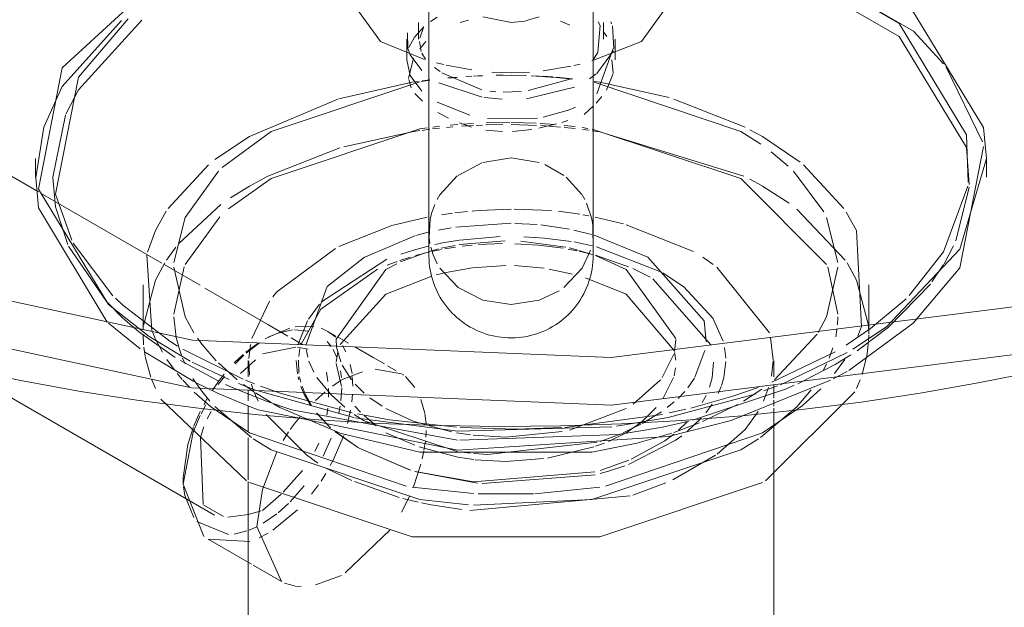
# Model space of a CAD drawing. Header units: inches. Extents: x -332 to 1204, y -60 to 270.
# Tile 35 of 91: x 28.84 to 32.84, y 167.59 to 169.97. Entities that reach past the tile are written whole.
import ezdxf

# ---------------------------------------------------------------- set-up
doc = ezdxf.new("R2010")
doc.units = ezdxf.units.IN
doc.header["$MEASUREMENT"] = 0
doc.layers.add('P-SANR-FIXT', color=6, linetype='Continuous', lineweight=9)

# ---------------------------------------------------------------- blocks, each defined once
blk = doc.blocks.new('SSG_Safety_Station_Shower_Eyewash_PLA_3_ - Default-3066068-HOT AND COLD WATER RISER DIAGRAM')
at = {"layer": 'P-SANR-FIXT', "color": 10}
for p, q in [((28.9212, 169.2755), (27.1334, 170.3077)), ((31.5891, 170.1921), (31.3694, 169.8859)), ((30.5058, 170.0157), (30.5058, 169.1148)), ((31.1724, 169.1148), (31.1724, 170.0157)), ((29.0829, 169.6904), (29.3402, 169.9721)), ((30.4641, 169.9633), (30.4641, 169.895)), ((30.5127, 169.9671), (30.5399, 169.9843)), ((30.6331, 169.9633), (30.6664, 169.9728)), ((30.7244, 169.9856), (30.8391, 169.9638)), ((30.8391, 169.9638), (30.8951, 169.9692)), ((30.8979, 169.9697), (30.9539, 169.9856)), ((31.0406, 169.9689), (31.0785, 169.953)), ((31.1926, 169.9658), (31.2013, 169.951)), ((31.2141, 169.895), (31.2141, 169.9633)), ((31.2442, 169.9655), (31.2477, 169.9582)), ((30.4209, 169.858), (30.4184, 169.9208)), ((30.4471, 169.9035), (30.4855, 169.9458)), ((30.4684, 169.8994), (30.4836, 169.9436)), ((31.2013, 169.951), (31.1922, 169.842)), ((31.2128, 169.9261), (31.2285, 169.9071)), ((31.2513, 169.9498), (31.2571, 169.8574)), ((30.416, 169.895), (30.416, 169.8603)), ((30.4249, 169.8613), (30.4471, 169.9035)), ((30.4739, 169.8459), (30.4672, 169.886)), ((30.469, 169.857), (30.4936, 169.8856)), ((31.3694, 169.8859), (31.1676, 169.8078)), ((31.2621, 169.8603), (31.2621, 169.895)), ((30.416, 169.8603), (30.416, 169.8116)), ((30.4304, 169.8318), (30.4209, 169.858)), ((30.4925, 169.8151), (30.4769, 169.839)), ((31.1919, 169.8414), (31.1711, 169.8101)), ((31.2544, 169.858), (31.188, 169.6735)), ((31.2545, 169.8487), (31.188, 169.7568)), ((31.2621, 169.8116), (31.2621, 169.8603)), ((30.4236, 169.7366), (30.4438, 169.8191)), ((30.477, 169.7687), (30.4304, 169.8318)), ((30.5661, 169.7928), (30.5361, 169.8)), ((31.2488, 169.8117), (31.254, 169.7593)), ((30.5513, 169.7642), (30.5285, 169.781)), ((30.721, 169.6898), (30.5588, 169.7593)), ((30.6794, 169.7715), (30.5753, 169.7906)), ((30.8391, 169.7591), (30.7612, 169.7623)), ((30.9143, 169.7617), (30.8391, 169.7591)), ((31.0814, 169.7856), (30.97, 169.7668)), ((31.1201, 169.7947), (31.0935, 169.7883)), ((32.6056, 169.7825), (32.7529, 169.4795)), ((30.4341, 169.698), (30.4242, 169.7318)), ((30.4747, 169.7236), (30.5101, 169.7287)), ((30.478, 169.7264), (30.5096, 169.7306)), ((30.7224, 169.6602), (30.5467, 169.7185)), ((30.5828, 169.7385), (30.6215, 169.7418)), ((30.5832, 169.7374), (30.6177, 169.7406)), ((30.6555, 169.7442), (30.6807, 169.7457)), ((30.687, 169.7461), (30.7235, 169.7477)), ((30.6871, 169.7456), (30.7235, 169.7474)), ((30.7795, 169.7492), (30.807, 169.7494)), ((30.7795, 169.749), (30.9004, 169.7479)), ((30.8393, 169.7494), (30.8991, 169.7482)), ((31.0835, 169.734), (30.9087, 169.6874)), ((30.9209, 169.7471), (31.0193, 169.7406)), ((30.9212, 169.7474), (30.9551, 169.7458)), ((30.9672, 169.7451), (31.009, 169.7423)), ((31.0226, 169.7403), (31.0881, 169.7336)), ((31.0229, 169.7412), (31.0885, 169.735)), ((31.1853, 169.7546), (31.1578, 169.7344)), ((31.1769, 169.7213), (31.7716, 169.5214)), ((31.2535, 169.756), (31.2261, 169.6882)), ((29.0319, 169.5912), (29.0829, 169.6904)), ((30.7771, 169.6818), (30.7531, 169.6843)), ((30.88, 169.6837), (30.8066, 169.6803)), ((31.0968, 169.7013), (30.9022, 169.6535)), ((29.7769, 169.5004), (30.1363, 169.6528)), ((30.4794, 169.6434), (30.4488, 169.6748)), ((30.6719, 169.5872), (30.5391, 169.6394)), ((30.8032, 169.6516), (30.7296, 169.6591)), ((31.2076, 169.6624), (31.1853, 169.6366)), ((31.5006, 169.6528), (31.7901, 169.5382)), ((30.5853, 169.5752), (30.5422, 169.5987)), ((31.0671, 169.6059), (30.9691, 169.5792)), ((31.1009, 169.6197), (31.0683, 169.6063)), ((31.1743, 169.6252), (31.1356, 169.5895)), ((28.9785, 169.3356), (29.0305, 169.5879)), ((30.7378, 169.5564), (30.8348, 169.5577)), ((30.9463, 169.5753), (30.7442, 169.5736)), ((30.8393, 169.5577), (30.9408, 169.5545)), ((31.0701, 169.5659), (31.0451, 169.5581)), ((28.91, 169.334), (28.9426, 169.5379)), ((30.1602, 169.4591), (30.4372, 169.5198)), ((30.4372, 169.5198), (30.4684, 169.5244)), ((30.4779, 169.5257), (30.5096, 169.5298)), ((30.5209, 169.5312), (30.5488, 169.5344)), ((30.5216, 169.5387), (30.5491, 169.5421)), ((30.577, 169.5372), (30.6026, 169.5396)), ((30.5922, 169.5467), (30.6229, 169.5495)), ((30.6791, 169.5385), (30.6294, 169.5556)), ((30.6381, 169.5423), (30.687, 169.5453)), ((30.6391, 169.5508), (30.6871, 169.554)), ((30.6978, 169.5459), (30.7236, 169.547)), ((30.7366, 169.5474), (30.8057, 169.5487)), ((30.8042, 169.5207), (30.7373, 169.5259)), ((30.8393, 169.5487), (30.942, 169.5457)), ((30.9232, 169.5295), (30.8457, 169.5213)), ((31.0237, 169.5518), (30.9525, 169.5348)), ((30.9571, 169.5536), (31.0185, 169.5491)), ((30.9604, 169.5448), (31.0403, 169.539)), ((31.0553, 169.5456), (31.0991, 169.5407)), ((31.0555, 169.5376), (31.1001, 169.533)), ((31.1286, 169.5369), (31.1503, 169.5338)), ((31.129, 169.5296), (31.1568, 169.526)), ((31.168, 169.5311), (31.7716, 169.3298)), ((31.1687, 169.5243), (31.1997, 169.5198)), ((31.1997, 169.5198), (31.7845, 169.3403)), ((31.7716, 169.5214), (31.853, 169.47)), ((31.8092, 169.5283), (31.86, 169.5004)), ((29.6368, 169.4068), (29.7769, 169.5004)), ((30.5058, 169.4918), (30.5058, 169.4477)), ((31.86, 169.5004), (32.0136, 169.3961)), ((29.8524, 169.3403), (30.1438, 169.4543)), ((31.8954, 169.4391), (31.9648, 169.3805)), ((28.909, 169.4118), (28.909, 169.3356)), ((30.7247, 169.3954), (30.8391, 169.4137)), ((30.8391, 169.4137), (30.9535, 169.3954)), ((32.7691, 169.3356), (32.7691, 169.4118)), ((29.4468, 169.2091), (29.6105, 169.3857)), ((29.5164, 169.1725), (29.6511, 169.3602)), ((30.6244, 169.3431), (30.7209, 169.3942)), ((30.977, 169.3867), (31.0539, 169.3431)), ((31.9858, 169.3602), (32.1092, 169.1955)), ((32.0264, 169.3857), (32.19, 169.2091)), ((30.5502, 169.2636), (30.6211, 169.3406)), ((31.0633, 169.3357), (31.1264, 169.2659)), ((31.7716, 169.3298), (32.1205, 168.9809)), ((31.8092, 169.3276), (31.8589, 169.3003)), ((31.86, 169.2997), (31.968, 169.23)), ((32.6984, 169.2955), (32.6453, 169.0778)), ((29.4221, 168.9863), (28.9319, 169.2693)), ((30.5395, 169.2454), (30.5502, 169.2636)), ((31.128, 169.2636), (31.1387, 169.2454)), ((29.4903, 169.066), (29.6613, 169.2246)), ((30.5172, 169.1923), (30.5292, 169.2246)), ((30.6113, 169.191), (30.6625, 169.1965)), ((30.6812, 169.1983), (30.7066, 169.2003)), ((30.7094, 169.2005), (30.8391, 169.206)), ((30.8513, 169.2061), (31.0031, 169.1999)), ((31.0314, 169.1971), (31.1191, 169.1853)), ((31.9999, 169.2062), (32.1961, 168.9993)), ((29.4708, 168.9889), (29.5164, 169.1725)), ((29.5164, 168.9809), (29.6566, 169.1741)), ((30.5564, 169.1835), (30.6017, 169.1898)), ((31.1311, 169.1832), (31.1556, 169.1789)), ((31.1805, 169.174), (31.2954, 169.1459)), ((32.1205, 169.1725), (32.1661, 168.9889)), ((30.5446, 169.1212), (30.596, 169.1302)), ((30.6146, 169.133), (30.8398, 169.1484)), ((30.8542, 169.1483), (30.9459, 169.1436)), ((30.9602, 169.1422), (31.0765, 169.1245)), ((31.0946, 169.1207), (31.1658, 169.1028)), ((31.1713, 169.1389), (31.1712, 169.0892)), ((31.3064, 169.1427), (31.5804, 169.0335)), ((30.246, 169.0114), (30.4486, 169.0981)), ((30.4526, 169.0993), (30.5024, 169.1122)), ((30.5101, 169.0669), (30.507, 169.0895)), ((30.5543, 169.0673), (30.6285, 169.08)), ((30.6288, 169.0618), (30.8152, 169.0772)), ((30.6316, 169.0805), (30.7946, 169.0943)), ((30.8905, 169.094), (30.9755, 169.0887)), ((30.9755, 169.0887), (31.0833, 169.0748)), ((31.1764, 169.0997), (31.3945, 169.0116)), ((29.1964, 168.8311), (29.0424, 169.0563)), ((29.2232, 168.8546), (29.0623, 169.0684)), ((29.4408, 168.9993), (29.4781, 169.051)), ((30.5022, 169.0329), (30.5444, 169.0444)), ((30.5228, 169.0211), (30.5135, 169.0511)), ((30.5571, 169.0422), (30.5217, 169.035)), ((30.5296, 169.0621), (30.5534, 169.0671)), ((30.5551, 169.047), (30.6122, 169.059)), ((30.6144, 169.0517), (30.5707, 169.0446)), ((30.6818, 169.0597), (30.6402, 169.0551)), ((30.8044, 169.0661), (30.707, 169.0619)), ((30.8789, 169.0757), (31.0616, 169.0516)), ((31.1066, 169.0368), (31.0712, 169.0437)), ((31.076, 169.0484), (31.1109, 169.0396)), ((31.095, 169.0727), (31.1679, 169.0577)), ((31.1142, 169.0387), (31.1685, 169.0221)), ((31.1724, 169.0759), (31.1724, 169.0601)), ((31.1861, 169.0533), (31.4507, 168.9503)), ((32.6359, 169.0566), (32.5975, 168.9844)), ((29.3813, 168.7127), (29.3602, 169.0189)), ((30.0704, 168.8292), (30.3353, 169.0024)), ((30.4291, 169.0111), (30.3882, 168.998)), ((30.391, 168.9915), (30.4901, 169.0292)), ((30.5044, 169.0311), (30.4517, 169.0177)), ((30.5398, 168.9842), (30.5228, 169.0211)), ((31.1683, 169.0223), (31.1152, 169.035)), ((31.3156, 168.9725), (31.1816, 169.0186)), ((31.1818, 169.0175), (31.3062, 168.9606)), ((31.618, 169.0107), (31.6593, 168.9817)), ((29.3957, 168.9184), (29.4333, 168.9876)), ((29.5768, 168.897), (29.4306, 168.9814)), ((29.4705, 168.78), (29.5122, 168.9716)), ((29.5164, 168.7696), (29.4705, 168.9711)), ((30.2968, 168.9617), (30.0675, 168.8004)), ((30.3769, 168.994), (30.3359, 168.9785)), ((30.576, 168.9488), (30.6809, 168.9677)), ((30.6835, 168.968), (30.8184, 168.9777)), ((30.8535, 168.9771), (30.9737, 168.9659)), ((30.9945, 168.9625), (31.0885, 168.942)), ((31.3062, 168.9606), (31.5082, 168.6807)), ((31.4034, 168.9299), (31.3338, 168.9646)), ((31.6747, 168.9702), (31.8878, 168.7036)), ((32.1664, 168.9711), (32.1205, 168.7696)), ((32.1247, 168.9716), (32.1664, 168.78)), ((32.2036, 168.9876), (32.2412, 168.9184)), ((32.5953, 168.9808), (32.5478, 168.9105)), ((29.3467, 168.7336), (29.3957, 168.9184)), ((30.5358, 168.9391), (30.5754, 168.9486)), ((31.1414, 168.9266), (31.3062, 168.8611)), ((31.6509, 168.6557), (31.4144, 168.9236)), ((31.4557, 168.9474), (31.5378, 168.8927)), ((32.2412, 168.9184), (32.2901, 168.7349)), ((29.3455, 168.899), (29.3455, 168.7175)), ((29.8522, 168.738), (29.5964, 168.8857)), ((31.5392, 168.8916), (31.6591, 168.7627)), ((32.2914, 168.7355), (32.2914, 168.899)), ((32.5415, 168.9021), (32.372, 168.7268)), ((31.3062, 168.8611), (31.501, 168.6324)), ((32.4428, 168.8425), (32.2988, 168.7211)), ((29.7876, 168.6808), (29.8581, 168.8322)), ((30.0675, 168.8004), (29.9867, 168.6582)), ((30.0171, 168.7595), (30.0621, 168.82)), ((29.4804, 168.6852), (29.4706, 168.7685)), ((29.552, 168.7046), (29.5164, 168.7696)), ((31.6599, 168.7614), (31.7004, 168.6702)), ((32.1205, 168.7696), (32.0855, 168.7055)), ((32.1663, 168.7685), (32.1643, 168.7363)), ((29.3333, 168.6394), (29.2049, 168.7427)), ((29.9335, 168.6911), (29.8522, 168.738)), ((29.8526, 168.6858), (29.9407, 168.7234)), ((29.9629, 168.7285), (30.0391, 168.73)), ((29.9747, 168.6581), (30.0133, 168.7532)), ((30.068, 168.7227), (30.0959, 168.7099)), ((32.1621, 168.7174), (32.1571, 168.6882)), ((32.2988, 168.7211), (32.2, 168.6546)), ((32.4719, 168.7434), (32.2101, 168.5514)), ((32.3629, 168.7279), (32.2266, 168.6372)), ((32.372, 168.7268), (32.244, 168.6313)), ((32.262, 168.7299), (32.2465, 168.6907)), ((32.2901, 168.7349), (32.2914, 168.7034)), ((32.2914, 168.6983), (32.2914, 168.7355)), ((29.476, 168.6044), (29.3272, 168.7095)), ((29.3473, 168.6555), (29.3455, 168.6967)), ((29.5365, 168.5896), (29.3707, 168.6886)), ((29.3949, 168.6806), (29.3833, 168.7076)), ((29.4238, 168.6255), (29.3957, 168.6789)), ((29.49, 168.6475), (29.4804, 168.6852)), ((29.584, 168.6585), (29.5664, 168.6827)), ((29.8792, 168.6968), (29.8416, 168.6792)), ((29.9522, 168.7157), (29.8935, 168.7022)), ((29.9945, 168.6558), (29.9462, 168.6837)), ((30.019, 168.7114), (29.9597, 168.7163)), ((30.1265, 168.6922), (30.0959, 168.7099)), ((30.0959, 168.7099), (30.1279, 168.6858)), ((30.1792, 168.6618), (30.1348, 168.6874)), ((30.8391, 168.6834), (30.8258, 168.6837)), ((31.8931, 168.6856), (31.9036, 168.5939)), ((32.0814, 168.699), (31.909, 168.5136)), ((32.2914, 168.695), (32.2907, 168.6713)), ((29.3536, 168.6091), (29.3483, 168.6456)), ((29.485, 168.6504), (29.4544, 168.6696)), ((29.5014, 168.6137), (29.4907, 168.6453)), ((29.7512, 168.5157), (29.5063, 168.6376)), ((29.6421, 168.591), (29.584, 168.6585)), ((29.8111, 168.6612), (29.7628, 168.6256)), ((29.7638, 168.6211), (29.8177, 168.6636)), ((29.775, 168.6005), (29.7822, 168.6572)), ((29.9658, 168.6461), (29.8304, 168.619)), ((30.0163, 168.6375), (29.9713, 168.6459)), ((29.9822, 168.6401), (29.9771, 168.6081)), ((30.1092, 168.6481), (30.0927, 168.6682)), ((30.1479, 168.5857), (30.1311, 168.6462)), ((30.1552, 168.6524), (30.1689, 168.6275)), ((30.2795, 168.6039), (30.2054, 168.6467)), ((31.5082, 168.6767), (31.5025, 168.6281)), ((31.7063, 168.6441), (31.7109, 168.6018)), ((32.1456, 168.6432), (32.1308, 168.6017)), ((32.2905, 168.6684), (32.2832, 168.6086)), ((29.5519, 168.5065), (29.351, 168.627)), ((29.3765, 168.5247), (29.354, 168.6069)), ((29.5164, 168.5781), (29.5061, 168.6017)), ((29.7522, 168.6167), (29.7159, 168.5825)), ((29.7198, 168.5783), (29.7549, 168.613)), ((30.0138, 168.6054), (30.0076, 168.6359)), ((30.1326, 168.6038), (30.1171, 168.6358)), ((30.1288, 168.5855), (30.1355, 168.6275)), ((30.3251, 168.5776), (30.2797, 168.6038)), ((31.4999, 168.6176), (31.4525, 168.5223)), ((31.5031, 168.6242), (31.5077, 168.5927)), ((31.6264, 168.6321), (31.586, 168.5235)), ((32.1547, 168.6276), (31.8975, 168.5037)), ((32.2038, 168.6239), (31.9328, 168.4937)), ((32.2189, 168.6149), (32.1547, 168.576)), ((32.2829, 168.6069), (32.2642, 168.5356)), ((28.5425, 168.5954), (29.6358, 167.9642)), ((29.4716, 168.5547), (29.4425, 168.5954)), ((29.6504, 168.5091), (29.4968, 168.5917)), ((29.6956, 168.5141), (29.5449, 168.5852)), ((29.7279, 168.5136), (29.6511, 168.5819)), ((29.8014, 168.595), (29.7403, 168.5388)), ((29.7725, 168.5914), (29.7725, 168.5254)), ((29.7778, 168.5329), (29.7746, 168.589)), ((29.972, 168.5381), (29.9671, 168.5914)), ((29.9759, 168.5928), (29.9783, 168.5409)), ((30.0388, 168.5439), (30.0188, 168.5891)), ((30.1511, 168.4859), (30.1287, 168.5795)), ((30.191, 168.5136), (30.1534, 168.5735)), ((30.1868, 168.5759), (30.1936, 168.5388)), ((30.3728, 168.55), (30.3373, 168.5705)), ((31.5072, 168.562), (31.5009, 168.5295)), ((31.6556, 168.5232), (31.6612, 168.5851)), ((31.7111, 168.5875), (31.703, 168.5231)), ((31.9035, 168.5905), (31.8964, 168.5278)), ((31.9057, 168.5254), (31.9057, 168.5914)), ((32.1547, 168.576), (32.0352, 168.5127)), ((32.1205, 168.5781), (32.1076, 168.5521)), ((32.1943, 168.5954), (32.1525, 168.5385)), ((29.5043, 168.5149), (29.4844, 168.5385)), ((29.584, 168.4669), (29.5481, 168.5193)), ((29.6745, 168.5365), (29.6492, 168.5038)), ((29.6508, 168.4938), (29.6754, 168.5267)), ((29.9778, 168.5127), (29.9746, 168.5254)), ((29.9807, 168.5259), (29.986, 168.5034)), ((30.1088, 168.4519), (30.0515, 168.5224)), ((30.0959, 168.5068), (30.0896, 168.5451)), ((30.1508, 168.5228), (30.1472, 168.55)), ((30.2368, 168.5462), (30.154, 168.5151)), ((30.1948, 168.5275), (30.1967, 168.4871)), ((30.4484, 168.482), (30.4105, 168.5263)), ((31.4989, 168.523), (31.4559, 168.4365)), ((31.5843, 168.5206), (31.5568, 168.4803)), ((31.6446, 168.4831), (31.6554, 168.5221)), ((31.7027, 168.5219), (31.6931, 168.4897)), ((32.2038, 168.5476), (32.1475, 168.5174)), ((29.3957, 168.4782), (29.3809, 168.513)), ((29.5338, 168.483), (29.5069, 168.5119)), ((29.6476, 168.4596), (29.5558, 168.5045)), ((29.6484, 168.5027), (29.6269, 168.4717)), ((29.7076, 168.4828), (29.6807, 168.4949)), ((29.7574, 168.4616), (29.7082, 168.4826)), ((29.8024, 168.4719), (29.7331, 168.4986)), ((29.7953, 168.4644), (29.7536, 168.4938)), ((29.7976, 168.497), (29.7612, 168.5116)), ((29.793, 168.4714), (29.7856, 168.4951)), ((29.8492, 168.4776), (29.8216, 168.4878)), ((29.9063, 168.4577), (29.8492, 168.4776)), ((30, 168.4544), (29.9863, 168.4863)), ((29.9909, 168.4874), (30.0035, 168.4553)), ((30.0983, 168.4425), (30.098, 168.4779)), ((30.1508, 168.5136), (30.1143, 168.4873)), ((30.1486, 168.4287), (30.1523, 168.4815)), ((30.243, 168.4594), (30.2065, 168.4953)), ((31.4459, 168.5136), (31.335, 168.4151)), ((31.9575, 168.4771), (31.5763, 168.3493)), ((31.692, 168.4867), (31.68, 168.4581)), ((32.1356, 168.5113), (31.7332, 168.3487)), ((31.8429, 168.4827), (31.7402, 168.4474)), ((31.8849, 168.4819), (31.8638, 168.4265)), ((31.9213, 168.4892), (31.8659, 168.4683)), ((31.9057, 168.4395), (31.9057, 168.4926)), ((31.9891, 168.4911), (31.9575, 168.4771)), ((32.0323, 168.5113), (32.0031, 168.4975)), ((32.0974, 168.4771), (32.0209, 168.4079)), ((32.2563, 168.5138), (32.2412, 168.4782)), ((29.6188, 168.4055), (29.5534, 168.4634)), ((29.6164, 168.4273), (29.584, 168.4669)), ((29.6071, 168.44), (29.5915, 168.4124)), ((29.7702, 168.4078), (29.6476, 168.4596)), ((29.7725, 168.4707), (29.7725, 168.4276)), ((29.8124, 168.4261), (29.7959, 168.4635)), ((29.8653, 168.4207), (29.8016, 168.4602)), ((30.2016, 168.36), (29.8122, 168.4683)), ((30.1939, 168.3796), (29.9063, 168.4577)), ((30.0266, 168.4086), (30.0008, 168.4528)), ((30.0043, 168.4537), (30.0289, 168.4093)), ((30.0853, 168.4643), (30.0456, 168.4294)), ((30.1646, 168.4018), (30.1088, 168.4519)), ((30.1957, 168.4557), (30.1926, 168.4237)), ((30.316, 168.4062), (30.2656, 168.4409)), ((31.5444, 168.4654), (31.5173, 168.4377)), ((31.7402, 168.4474), (31.5686, 168.399)), ((31.6152, 168.4208), (31.6307, 168.4497)), ((31.8573, 168.4751), (31.7826, 168.4272)), ((32.2346, 168.4644), (31.872, 168.104)), ((32.0575, 168.4731), (31.9988, 168.4036)), ((29.7648, 168.104), (29.4181, 168.4346)), ((29.5811, 168.3758), (29.5997, 168.4119)), ((29.7769, 168.2977), (29.6188, 168.4055)), ((29.7853, 168.2796), (29.637, 168.4048)), ((29.7725, 168.4053), (29.7725, 168.3021)), ((29.9012, 168.4008), (29.8743, 168.4156)), ((30.1424, 168.2977), (29.9012, 168.4008)), ((30.092, 168.3706), (30.0955, 168.3983)), ((30.14, 168.3783), (30.1453, 168.4058)), ((30.2284, 168.3817), (30.2053, 168.4062)), ((30.4421, 168.3453), (30.3307, 168.3974)), ((30.4886, 168.3783), (30.4725, 168.4338)), ((31.3062, 168.3974), (31.0763, 168.3096)), ((31.4285, 168.4006), (31.3682, 168.3412)), ((31.5013, 168.4234), (31.473, 168.4006)), ((31.7579, 168.4129), (31.6166, 168.3439)), ((31.6555, 168.4145), (31.6302, 168.3796)), ((31.9988, 168.4036), (31.8516, 168.2796)), ((31.9057, 168.4067), (31.9057, 168.4305)), ((31.9057, 167.3961), (31.9057, 168.3984)), ((29.5493, 168.301), (29.5777, 168.3688)), ((29.5771, 168.3845), (29.5516, 168.3261)), ((29.6216, 168.3851), (29.6061, 168.3551)), ((30.0086, 168.2088), (29.8447, 168.3721)), ((30.6225, 168.2687), (29.9492, 168.3922)), ((29.983, 168.3638), (29.9632, 168.3394)), ((30.1062, 168.3186), (30.0498, 168.3774)), ((30.0513, 168.3779), (30.1067, 168.3188)), ((30.1875, 168.3906), (30.175, 168.3355)), ((30.2424, 168.3464), (30.2028, 168.3731)), ((30.3458, 168.3514), (30.2155, 168.3751)), ((30.292, 168.3264), (30.2424, 168.3683)), ((30.4942, 168.3364), (30.4891, 168.3757)), ((31.4536, 168.3732), (31.0578, 168.3204)), ((31.4498, 168.3838), (31.3722, 168.3362)), ((31.5484, 168.3941), (31.4817, 168.3791)), ((31.6115, 168.3578), (31.5527, 168.3021)), ((31.8419, 168.3845), (31.7894, 168.3119)), ((29.5503, 168.3228), (29.5273, 168.2515)), ((29.5921, 168.3225), (29.5788, 168.2807)), ((29.9632, 168.3394), (29.9424, 168.3114)), ((30.6199, 168.223), (30.2424, 168.3464)), ((30.6174, 168.3206), (30.3458, 168.3514)), ((30.5978, 168.3017), (30.4421, 168.3453)), ((30.8605, 168.313), (30.6324, 168.3196)), ((31.0415, 168.3263), (30.795, 168.324)), ((31.0458, 168.3196), (30.8605, 168.313)), ((31.3666, 168.3331), (31.2946, 168.2984)), ((31.6038, 168.3385), (31.4996, 168.2995)), ((31.519, 168.309), (31.5548, 168.3428)), ((29.5085, 168.0897), (29.5493, 168.301)), ((29.5788, 168.2807), (29.59, 168.008)), ((29.7725, 168.2779), (29.7725, 168.1076)), ((30.4138, 168.0813), (29.7769, 168.2977)), ((29.9357, 168.3017), (29.9137, 168.2672)), ((30.1602, 168.2878), (30.1172, 168.1872)), ((30.2195, 168.2372), (30.1243, 168.3031)), ((30.1246, 168.3032), (30.2195, 168.2372)), ((30.4489, 168.2483), (30.3307, 168.298)), ((30.4932, 168.2803), (30.4949, 168.3077)), ((30.675, 168.2895), (30.6179, 168.298)), ((31.2749, 168.2912), (30.6308, 168.2681)), ((31.2861, 168.2948), (31.2004, 168.2635)), ((31.4924, 168.2971), (31.3496, 168.2558)), ((31.4629, 168.2659), (31.4996, 168.293)), ((31.5327, 168.2863), (31.5053, 168.2666)), ((31.7894, 168.3119), (31.6756, 168.212)), ((29.527, 168.2505), (29.5085, 168.1154)), ((29.8653, 168.2292), (29.7926, 168.2746)), ((30.0423, 168.2231), (30.0588, 168.2563)), ((30.0765, 168.2037), (30.1092, 168.2763)), ((30.623, 168.2001), (30.4668, 168.2419)), ((30.4858, 168.2281), (30.4914, 168.2634)), ((31.1883, 168.2599), (30.7435, 168.2108)), ((31.1759, 168.2418), (30.9876, 168.1961)), ((31.2181, 168.2569), (31.1821, 168.2439)), ((31.5053, 168.2666), (31.3166, 168.1702)), ((31.3268, 168.1914), (31.4629, 168.2659)), ((29.8889, 168.2218), (29.8309, 168.0685)), ((30.4696, 168.0278), (29.8653, 168.2292)), ((30.0553, 168.1755), (30.0086, 168.2088)), ((30.43, 168.1468), (30.2225, 168.2354)), ((30.2225, 168.2354), (30.4308, 168.1474)), ((30.4783, 168.1933), (30.485, 168.2241)), ((30.6596, 168.1937), (30.623, 168.2001)), ((30.6734, 168.2161), (30.6376, 168.2204)), ((31.6686, 168.2071), (31.4954, 168.1081)), ((30.1172, 168.1872), (30.1056, 168.1651)), ((30.4428, 168.0793), (30.4729, 168.1718)), ((30.6883, 168.1896), (30.6596, 168.1937)), ((31.2011, 168.146), (31.317, 168.1872)), ((29.9136, 168.0569), (29.992, 168.1453)), ((30.0871, 168.133), (30.068, 168.1028)), ((30.1926, 168.1048), (30.0849, 168.156)), ((30.7027, 168.0942), (30.4487, 168.1412)), ((31.1812, 168.1283), (30.722, 168.0925)), ((29.5085, 168.1154), (29.5085, 168.0897)), ((29.5925, 167.8781), (29.5085, 168.0897)), ((29.51, 168.0797), (29.5152, 168.0438)), ((29.7725, 168.1014), (29.7725, 167.9531)), ((30.4372, 167.8769), (29.7769, 168.097)), ((29.9427, 168.0177), (29.9997, 168.0828)), ((30.0577, 168.0877), (30.0296, 168.0498)), ((30.3849, 168.0364), (30.2033, 168.1003)), ((30.687, 168.052), (30.4372, 168.0776)), ((31.1997, 168.0776), (30.9359, 168.0513)), ((31.86, 168.097), (31.1997, 167.8769)), ((31.4676, 168.0955), (31.3337, 168.0459)), ((29.5152, 168.0438), (29.5516, 167.9544)), ((29.8304, 167.9835), (29.906, 168.0495)), ((30.3942, 167.9757), (30.4277, 168.0426)), ((31.3233, 168.0428), (30.6722, 167.9832)), ((30.9307, 168.0511), (30.7062, 168.0511)), ((29.5921, 168.0048), (29.6723, 167.9582)), ((29.8941, 167.9736), (29.9359, 168.0109)), ((30.4622, 168.0166), (30.3993, 168.0324)), ((30.6669, 168.0062), (30.4696, 168.0278)), ((30.5147, 168.0055), (30.4759, 168.0136)), ((30.639, 167.9866), (30.5147, 168.0055)), ((29.6895, 167.9565), (29.774, 167.9664)), ((29.774, 167.9664), (29.8249, 167.9816)), ((29.8335, 167.9313), (29.8885, 167.9692)), ((29.973, 167.9857), (29.8727, 167.9034)), ((29.5637, 167.9391), (29.6917, 167.8857)), ((29.7725, 167.9517), (29.7725, 167.3884)), ((29.7157, 167.8877), (29.7673, 167.9003)), ((29.7765, 167.9036), (29.8067, 167.9168)), ((29.8526, 167.8911), (29.8166, 167.8725)), ((30.1663, 167.7297), (30.3467, 167.9038)), ((29.6093, 167.867), (29.7856, 167.7652)), ((29.7788, 167.8577), (29.6093, 167.867)), ((31.1997, 167.8769), (30.4372, 167.8769)), ((29.7928, 167.761), (29.9075, 167.6948)), ((30.0456, 167.6815), (30.1508, 167.7189)), ((29.9195, 167.6886), (29.9595, 167.6769)), ((29.9632, 167.6764), (29.9872, 167.6748))]:
    blk.add_line(p, q, dxfattribs=at)
for points in [[(31.6434, 170.3558, 0), (31.829, 170.2967, 0), (32.4145, 169.9587, 0), (32.688, 169.5075, 0), (32.6956, 169.3158, 0)], [(31.5975, 170.3165, 0), (31.829, 170.2451, 0), (32.4145, 169.9071, 0), (32.688, 169.4559, 0), (32.699, 169.3057, 0)], [(31.9043, 170.341, 0), (32.4733, 170.0047, 0), (32.757, 169.5366, 0), (32.7691, 169.4118, 0)], [(31.8659, 170.2791, 0), (32.4733, 169.9284, 0), (32.5951, 169.7962, 0)], [(28.9212, 169.2871, 0), (29.0173, 169.7799, 0), (29.4743, 170.1998, 0)], [(32.969, 168.5475, 0), (32.736, 168.5005, 0), (32.4999, 168.4589, 0), (32.2612, 168.4228, 0), (32.0203, 168.3923, 0), (31.7775, 168.3673, 0), (31.5331, 168.348, 0), (31.2877, 168.3343, 0), (31.0415, 168.3263, 0)], [(30.4877, 169.8133, 0), (30.3088, 169.8859, 0), (30.0891, 170.1921, 0)], [(30.5058, 170.0157, 0), (30.5058, 169.9577, 0), (30.5058, 169.9008, 0), (30.5058, 169.8449, 0), (30.5058, 169.7902, 0), (30.5058, 169.7368, 0), (30.5058, 169.6848, 0), (30.5058, 169.6342, 0), (30.5058, 169.5851, 0), (30.5058, 169.5376, 0), (30.5058, 169.4918, 0)], [(31.1724, 169.6346, 0), (31.1724, 169.6852, 0), (31.1724, 169.7373, 0), (31.1724, 169.7907, 0), (31.1724, 169.8454, 0), (31.1724, 169.9012, 0), (31.1724, 169.9582, 0), (31.1724, 170.0157, 0)], [(28.9426, 169.5379, 0), (29.0173, 169.7036, 0), (29.2574, 169.9719, 0)], [(29.0559, 169.0805, 0), (28.9902, 169.2669, 0), (29.0829, 169.742, 0), (29.2848, 169.9777, 0)], [(30.477, 169.6853, 0), (30.4304, 169.7484, 0), (30.416, 169.8116, 0)], [(29.6667, 169.3754, 0), (29.8653, 169.5214, 0), (30.4696, 169.7228, 0)], [(30.1398, 169.6538, 0), (30.4372, 169.7205, 0), (30.4621, 169.7242, 0)], [(31.1766, 169.7239, 0), (31.1997, 169.7205, 0), (31.4807, 169.6587, 0)], [(32.9104, 168.8133, 0), (31.2455, 168.6042, 0), (29.546, 168.6743, 0), (27.9496, 169.0181, 0), (26.5857, 169.6076, 0)], [(31.1724, 169.538, 0), (31.1724, 169.5855, 0), (31.1724, 169.6346, 0)], [(29.6918, 169.2068, 0), (29.8653, 169.3298, 0), (30.4696, 169.5312, 0), (30.4985, 169.5355, 0)], [(31.1724, 169.448, 0), (31.1724, 169.4921, 0), (31.1724, 169.538, 0)], [(35.1766, 169.4846, 0), (34.415, 169.0921, 0), (32.9157, 168.6195, 0), (31.2466, 168.4099, 0), (29.5427, 168.4802, 0), (27.9423, 168.8249, 0), (26.5748, 169.4159, 0)], [(30.5058, 169.4477, 0), (30.5058, 169.4054, 0), (30.5058, 169.3651, 0), (30.5058, 169.3266, 0), (30.5058, 169.2902, 0), (30.5058, 169.2559, 0)], [(31.1724, 169.0168, 0), (31.1724, 169.018, 0), (31.1724, 169.0218, 0), (31.1724, 169.028, 0), (31.1724, 169.0368, 0), (31.1724, 169.048, 0), (31.1724, 169.0617, 0), (31.1724, 169.0778, 0), (31.1724, 169.0963, 0), (31.1724, 169.1172, 0), (31.1724, 169.1405, 0), (31.1724, 169.1661, 0), (31.1724, 169.1939, 0), (31.1724, 169.2239, 0), (31.1724, 169.2562, 0), (31.1724, 169.2905, 0), (31.1724, 169.3269, 0), (31.1724, 169.3654, 0), (31.1724, 169.4058, 0), (31.1724, 169.448, 0)], [(32.757, 169.4603, 0), (32.6608, 168.9675, 0), (32.4719, 168.7434, 0)], [(32.7691, 169.4118, 0), (32.6608, 169.0438, 0), (32.3629, 168.7279, 0)], [(29.1993, 168.7479, 0), (28.9212, 169.2108, 0), (28.91, 169.334, 0)], [(29.0399, 169.0618, 0), (28.9902, 169.2153, 0), (28.9785, 169.3343, 0)], [(29.7009, 169.2523, 0), (29.7769, 169.2997, 0), (29.8524, 169.3403, 0)], [(29.3707, 168.6886, 0), (29.2049, 168.819, 0), (28.9212, 169.2871, 0)], [(32.6934, 169.2987, 0), (32.5953, 169.0324, 0), (32.4554, 168.8551, 0)], [(30.5058, 169.2559, 0), (30.5058, 169.2237, 0), (30.5058, 169.1937, 0), (30.5058, 169.1658, 0), (30.5058, 169.1403, 0), (30.5058, 169.1171, 0), (30.5058, 169.0962, 0), (30.5058, 169.0777, 0)], [(29.3634, 169.0314, 0), (29.3957, 169.1191, 0), (29.4396, 169.1981, 0)], [(31.1461, 169.2308, 0), (31.1674, 169.1665, 0), (31.1713, 169.1389, 0)], [(30.1401, 169.054, 0), (30.3549, 169.1401, 0), (30.499, 169.1739, 0)], [(30.507, 169.0895, 0), (30.5108, 169.1665, 0), (30.5172, 169.1923, 0)], [(32.2001, 169.1938, 0), (32.2412, 169.1191, 0), (32.262, 168.7299, 0)], [(30.5058, 169.0168, 0), (30.5058, 169.018, 0), (30.5058, 169.0218, 0), (30.5058, 169.028, 0), (30.5058, 169.0368, 0), (30.5058, 169.048, 0), (30.5058, 169.0617, 0), (30.5058, 169.0778, 0), (30.5058, 169.0963, 0), (30.5058, 169.1148, 0)], [(30.5058, 169.0777, 0), (30.5058, 169.0616, 0), (30.5058, 169.0479, 0)], [(31.1724, 169.1148, 0), (31.1724, 169.0942, 0), (31.1724, 169.0759, 0)], [(29.3301, 168.4293, 0), (29.0919, 168.4664, 0), (28.8564, 168.5091, 0), (28.6239, 168.5571, 0), (28.3949, 168.6105, 0), (28.1697, 168.6692, 0), (27.9486, 168.733, 0), (27.732, 168.8019, 0), (27.5203, 168.8759, 0), (27.3137, 168.9547, 0), (27.1125, 169.0382, 0)], [(29.8718, 168.8507, 0), (29.8887, 168.871, 0), (30.1261, 169.0467, 0)], [(30.3915, 169.0235, 0), (30.4432, 169.04, 0), (30.5029, 169.056, 0)], [(30.5058, 169.0479, 0), (30.5058, 169.0367, 0), (30.5058, 169.028, 0), (30.5058, 169.0217, 0), (30.5058, 169.018, 0), (30.5058, 169.0168, 0)], [(31.0515, 169.0472, 0), (30.9503, 169.0602, 0), (30.855, 169.0657, 0)], [(31.1613, 169.0389, 0), (31.1282, 168.9671, 0), (31.0539, 168.8882, 0)], [(31.1724, 169.0601, 0), (31.1724, 169.0467, 0), (31.1724, 169.0357, 0), (31.1724, 169.0272, 0), (31.1724, 169.0212, 0), (31.1724, 169.0178, 0), (31.1724, 169.0168, 0)], [(30.0058, 168.6538, 0), (30.0925, 168.8925, 0), (30.2444, 169.0104, 0)], [(30.6735, 168.7275, 0), (30.662, 168.7344, 0), (30.6509, 168.7417, 0), (30.64, 168.7494, 0), (30.6295, 168.7576, 0), (30.6193, 168.7662, 0), (30.6094, 168.7752, 0), (30.6, 168.7845, 0), (30.5909, 168.7943, 0), (30.5822, 168.8044, 0), (30.5739, 168.8148, 0), (30.566, 168.8256, 0), (30.5586, 168.8367, 0), (30.5516, 168.848, 0), (30.5451, 168.8597, 0), (30.5391, 168.8715, 0), (30.5335, 168.8837, 0), (30.5284, 168.896, 0), (30.5238, 168.9085, 0), (30.5198, 168.9212, 0), (30.5162, 168.934, 0), (30.5131, 168.947, 0), (30.5106, 168.9601, 0), (30.5086, 168.9733, 0), (30.5071, 168.9865, 0), (30.5062, 168.9998, 0), (30.5058, 169.0132, 0), (30.5058, 169.0168, 0)], [(31.1724, 169.0168, 0), (31.1722, 169.0034, 0), (31.1714, 168.9901, 0), (31.17, 168.9769, 0), (31.1682, 168.9637, 0), (31.1658, 168.9505, 0), (31.1629, 168.9375, 0), (31.1594, 168.9246, 0), (31.1555, 168.9119, 0), (31.1511, 168.8993, 0), (31.1461, 168.887, 0), (31.1407, 168.8748, 0), (31.1348, 168.8628, 0), (31.1284, 168.8511, 0), (31.1215, 168.8397, 0), (31.1142, 168.8286, 0), (31.1065, 168.8177, 0), (31.0983, 168.8072, 0), (31.0897, 168.797, 0), (31.0807, 168.7871, 0), (31.0713, 168.7776, 0), (31.0616, 168.7686, 0), (31.0515, 168.7599, 0)], [(31.3945, 169.0116, 0), (31.6231, 168.7526, 0), (31.6309, 168.6675, 0)], [(30.1311, 168.6462, 0), (30.1287, 168.679, 0), (30.3307, 168.9606, 0), (30.3754, 168.9842, 0)], [(30.8391, 168.8187, 0), (30.7246, 168.8367, 0), (30.6242, 168.8883, 0), (30.55, 168.9671, 0)], [(30.1455, 168.6573, 0), (30.3307, 168.8611, 0), (30.5183, 168.9345, 0)], [(29.4544, 168.6696, 0), (29.2637, 168.8157, 0), (29.2332, 168.8447, 0)], [(31.0341, 168.8745, 0), (30.9535, 168.8367, 0), (30.8391, 168.8187, 0)], [(29.3272, 168.7095, 0), (29.2637, 168.7641, 0), (29.2006, 168.8266, 0)], [(31.0515, 168.7599, 0), (31.041, 168.7516, 0), (31.0303, 168.7437, 0), (31.0192, 168.7363, 0), (31.0078, 168.7293, 0), (30.9962, 168.7228, 0), (30.9843, 168.7167, 0), (30.9722, 168.7112, 0), (30.9599, 168.7061, 0), (30.9474, 168.7015, 0), (30.9347, 168.6974, 0)], [(30.6971, 168.7152, 0), (30.6852, 168.7211, 0), (30.6735, 168.7275, 0)], [(30.7599, 168.693, 0), (30.747, 168.6964, 0), (30.7342, 168.7004, 0), (30.7217, 168.7048, 0), (30.7093, 168.7097, 0), (30.6971, 168.7152, 0)], [(30.8258, 168.6837, 0), (30.8125, 168.6845, 0), (30.7992, 168.6858, 0), (30.786, 168.6877, 0), (30.7729, 168.6901, 0), (30.7599, 168.693, 0)], [(30.9347, 168.6974, 0), (30.9218, 168.6939, 0), (30.9088, 168.6908, 0), (30.8957, 168.6883, 0), (30.8826, 168.6863, 0), (30.8693, 168.6848, 0), (30.856, 168.6839, 0), (30.8427, 168.6835, 0), (30.8391, 168.6834, 0)], [(30.4035, 168.5317, 0), (30.3942, 168.5377, 0), (30.2882, 168.5563, 0)], [(29.9492, 168.3922, 0), (29.8492, 168.426, 0), (29.7574, 168.4616, 0)], [(31.8337, 168.4568, 0), (31.4765, 168.36, 0), (31.2671, 168.3252, 0)], [(30.795, 168.324, 0), (30.5485, 168.3274, 0), (30.3024, 168.3365, 0), (30.0572, 168.3512, 0), (29.8131, 168.3716, 0), (29.5706, 168.3977, 0), (29.3301, 168.4293, 0)], [(31.7332, 168.3487, 0), (31.4765, 168.2838, 0), (30.623, 168.2283, 0), (29.8122, 168.3921, 0), (29.7702, 168.4078, 0)], [(32.0209, 168.4079, 0), (31.86, 168.2977, 0), (31.2231, 168.0813, 0)], [(31.248, 168.3228, 0), (30.623, 168.3045, 0), (30.2049, 168.3594, 0)], [(31.3652, 168.3387, 0), (31.3062, 168.298, 0), (31.235, 168.2636, 0)], [(31.5607, 168.3454, 0), (31.4536, 168.3216, 0), (31.2752, 168.2913, 0)], [(31.3496, 168.2558, 0), (31.1673, 168.2193, 0), (30.4696, 168.2193, 0), (30.1445, 168.2971, 0)], [(31.0467, 168.3032, 0), (30.8184, 168.2808, 0), (30.6861, 168.2882, 0)], [(31.8443, 168.2746, 0), (31.7716, 168.2292, 0), (31.1673, 168.0278, 0), (30.6871, 168.0049, 0)], [(30.7435, 168.2108, 0), (30.691, 168.2144, 0), (30.6882, 168.2146, 0)], [(30.9716, 168.1936, 0), (30.8184, 168.1813, 0), (30.6931, 168.189, 0)], [(31.301, 168.1644, 0), (31.235, 168.1429, 0), (31.2014, 168.1335, 0)], [(30.4496, 168.142, 0), (30.6866, 168.0989, 0), (31.1796, 168.1399, 0)], [(29.8309, 168.0685, 0), (29.8067, 167.9176, 0), (29.9075, 167.6948, 0)]]:
    blk.add_polyline3d(points, dxfattribs=at)

msp = doc.modelspace()

# ---------------------------------------------------------------- block references
at = {"layer": 'P-SANR-FIXT', "color": 10}
msp.add_blockref('SSG_Safety_Station_Shower_Eyewash_PLA_3_ - Default-3066068-HOT AND COLD WATER RISER DIAGRAM', (0, 0), dxfattribs=at)

doc.saveas('drawing.dxf')
